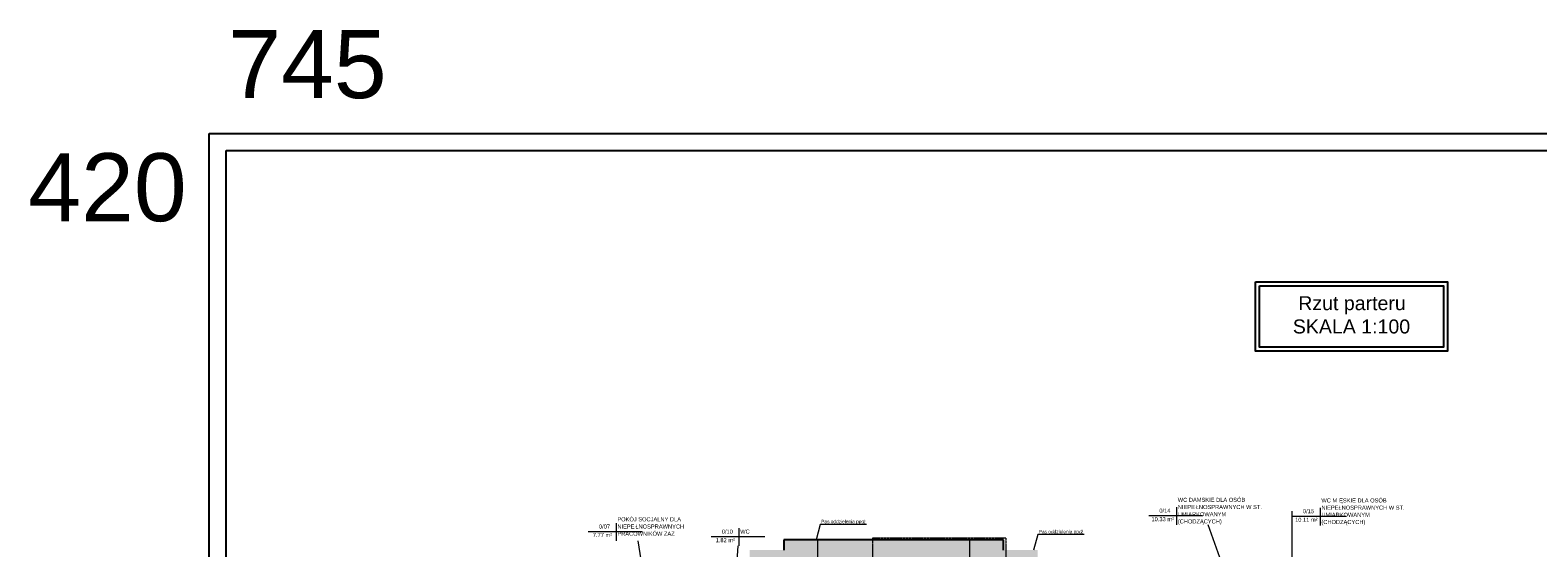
# Model space of a CAD drawing. Header units: inches. Extents: x -112469 to 885939, y -131046 to 286269.
# Tile 10 of 138: x -112469 to -68105, y -101233 to -86003. Entities that reach past the tile are written whole.
import ezdxf

# ---------------------------------------------------------------- set-up
doc = ezdxf.new("R2010")
doc.units = ezdxf.units.IN
doc.header["$MEASUREMENT"] = 0
doc.linetypes.add('Aligning Line 1_8_', pattern=[0.635, 0.3175, -0.3175])
for name, color, linetype, lineweight in [('A-AREA-IDEN', 251, 'Continuous', 9), ('A-DETL', 251, 'Continuous', 9), ('A-DETL-THIN', 251, 'Continuous', 9), ('A-WALL', 251, 'Continuous', 9), ('A-WALL-PATT', 254, 'Continuous', 25), ('G-ANNO-TEXT', 251, 'Continuous', 9)]:
    doc.layers.add(name, color=color, linetype=linetype, lineweight=lineweight)
doc.styles.add('Arial', font='arial.ttf', dxfattribs={"height": 25})
doc.styles.add('Arial_3', font='arial.ttf', dxfattribs={"height": 15})
doc.styles.get("Standard").update_dxf_attribs({"font": 'arial.ttf'})

# ---------------------------------------------------------------- blocks, each defined once
blk = doc.blocks.new('Etyk_pom_1_mala - Etyk_pom_1_mala-219433-3_Poziom parteru')
at = {"layer": 'A-AREA-IDEN'}
for p, q in [((-0.096, 0.144), (-0.096, -0.378)), ((-0.915, -0.101), (0.666, -0.101))]:
    blk.add_line(p, q, dxfattribs=at)
blk = doc.blocks.new('piwnica')
at = {"layer": 'A-WALL-PATT', "lineweight": 9}
for points in [[(7736.52, 13212.75), (8186.09, 13212.75), (8186.09, 13582.75), (8726.09, 13582.75), (8726.09, 14262.75), (7726.09, 14262.75), (7726.09, 13962.75), (6726.09, 13962.75), (6726.09, 13212.75), (7726.09, 13212.75)], [(10256.09, 13582.75), (13196.09, 13582.75), (13196.09, 14262.75), (8726.09, 14262.75), (8726.09, 13582.75)], [(13772.23, 13212.75), (15196.09, 13212.75), (15196.09, 13962.75), (14196.09, 13962.75), (14196.09, 14262.75), (13196.09, 14262.75), (13196.09, 13582.75), (13736.09, 13582.75), (13736.09, 13212.75)]]:
    blk.add_hatch(color=251, dxfattribs=at).paths.add_polyline_path(points)
at = {"layer": 'A-AREA-IDEN', "color": 251}
for p, q in [((22691.35, 12589.44), (22691.35, 15108.94)), ((20976.04, 12589.44), (20213.58, 14701.91)), ((3713.79, 12543.28), (3439.48, 14234.87)), ((6293.03, 12571.47), (6381.81, 14084.87))]:
    blk.add_line(p, q, dxfattribs=at)
at = {"layer": 'A-DETL', "color": 251}
for p, q in [((8802.3, 14715.62), (8677.32, 14262.75)), ((10162.3, 14715.62), (8802.3, 14715.62)), ((15202.4, 14415.62), (15077.43, 13962.75)), ((16562.4, 14415.62), (15202.4, 14415.62))]:
    blk.add_line(p, q, dxfattribs=at)
at = {"layer": 'A-DETL', "color": 251, "linetype": 'Aligning Line 1_8_', "lineweight": 18}
for p, q in [((10336.09, 14325.68), (14260.53, 14325.68)), ((10336.09, 14325.68), (10336.09, 8957.75)), ((13196.09, 14262.75), (13196.09, 13582.75)), ((14260.53, 14325.68), (14260.53, -1644.99))]:
    blk.add_line(p, q, dxfattribs=at)
at = {"layer": 'A-DETL-THIN', "color": 251}
for p, q in [((8726.09, 14262.75), (7726.09, 14262.75)), ((7726.09, 14262.75), (7726.09, 13962.75)), ((8726.09, 13582.75), (8726.09, 14262.75)), ((14196.09, 14262.75), (13196.09, 14262.75)), ((13196.09, 14262.75), (13196.09, 13582.75)), ((14196.09, 13962.75), (14196.09, 14262.75))]:
    blk.add_line(p, q, dxfattribs=at)
at = {"layer": 'A-WALL', "color": 251, "lineweight": 25}
for p, q in [((7726.09, 14262.75), (7726.09, 13962.75)), ((14196.09, 14262.75), (7726.09, 14262.75)), ((14196.09, 13962.75), (14196.09, 14262.75))]:
    blk.add_line(p, q, dxfattribs=at)
at = {"layer": 'A-AREA-IDEN', "color": 251, "xscale": 999.9999999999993, "yscale": 999.9999999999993, "zscale": 999.9999999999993}
for p in [(19381.37, 15080.01), (23606.79, 15062.39), (2891.77, 14612.97), (6506.51, 14462.97)]:
    blk.add_blockref('Etyk_pom_1_mala - Etyk_pom_1_mala-219433-3_Poziom parteru', p, dxfattribs=at)
at = {"layer": 'A-AREA-IDEN', "color": 251, "char_height": 120, "attachment_point": 1, "style": 'Arial'}
for s, insert, width in [('WC DAMSKIE DLA OSÓB', (19322.24, 15499.22), 2613.5012), ('0/14', (18779.46, 15181.72), 424.8944), ('NIEPE', (19322.24, 15287.56), 641.35), ('ŁNOSPRAWNYCH W ST.', (19851.41, 15287.56), 2549.3662), ('0/15', (23004.88, 15164.11), 424.8944), ('WC M', (23547.67, 15481.61), 633.3331), ('NIEPEŁNOSPRAWNYCH W ST.', (23547.67, 15269.94), 3190.7162), ('ĘSKIE DLA OSÓB', (24070.22, 15481.61), 1819.8306), ('0/07', (2289.86, 14714.68), 424.8944), ('POKÓJ SOCJALNY DLA', (2832.64, 14926.18), 2413.0794), ('NIEPE', (2832.64, 14714.52), 641.35), ('ŁNOSPRAWNYCH', (3361.81, 14714.52), 1859.915), ('10.33 m²', (18548.1, 14930.01), 857.8056), ('(CHODZĄCYCH)', (19322.24, 14864.22), 1683.5437), ('UMIARKOWANYM', (19322.24, 15075.89), 1867.9319), ('10.11 m²', (22773.52, 14912.4), 857.8056), ('(CHODZĄCYCH)', (23547.67, 14846.61), 1683.5437), ('UMIARKOWANYM', (23547.67, 15058.27), 1867.9319), ('7.77 m²', (2108.49, 14462.97), 737.5525), ('PRACOWNIKÓW ZAZ', (2832.64, 14502.85), 2228.6912), ('1.82 m²', (5723.24, 14312.97), 737.5525), ('0/10', (5904.6, 14564.68), 424.8944), ('WC', (6447.38, 14564.68), 384.81)]:
    blk.add_mtext(s, dxfattribs=dict(at, insert=insert, width=width))
at = {"layer": 'G-ANNO-TEXT', "color": 251, "char_height": 100, "attachment_point": 1, "style": 'Arial_3'}
for s, insert, width in [('Pas oddzielenia ppo', (8832.26, 14851.62), 1499.1556), ('\\fArial|b0|i0|c238|p34|;ż', (10069.19, 14851.62), 72.1519), ('Pas oddzielenia ppo', (15232.36, 14551.62), 1499.1556), ('\\fArial|b0|i0|c238|p34|;ż', (16469.29, 14551.62), 72.1519)]:
    blk.add_mtext(s, dxfattribs=dict(at, insert=insert, width=width))

msp = doc.modelspace()

# ---------------------------------------------------------------- linework, layer by layer
for points in [[(-76414, -93408), (-70763, -93408), (-70763, -95449), (-76414, -95449)], [(-76296, -93526), (-70881, -93526), (-70881, -95331), (-76296, -95331)]]:
    msp.add_lwpolyline(points, close=True)

# ---------------------------------------------------------------- block references
msp.add_blockref('piwnica', (-98022, -115260))

# ---------------------------------------------------------------- texts
at = {"width": 22558.04, "attachment_point": 1}
for s, insert, char_height in [('745', (-106640, -86003), 2000), ('420', (-112524, -89624), 2000), (' Rzut parteru\\PSKALA 1:100', (-75315, -93829), 411.6)]:
    msp.add_mtext(s, dxfattribs=dict(at, insert=insert, char_height=char_height))

# ---------------------------------------------------------------- next in the draw order: linework, layer by layer
for points in [[(-107197, -89046), (-32697, -89046), (-32697, -131046), (-107197, -131046)], [(-106697, -89546), (-33197, -89546), (-33197, -130546), (-106697, -130546)]]:
    msp.add_lwpolyline(points, close=True)

doc.saveas('drawing.dxf')
